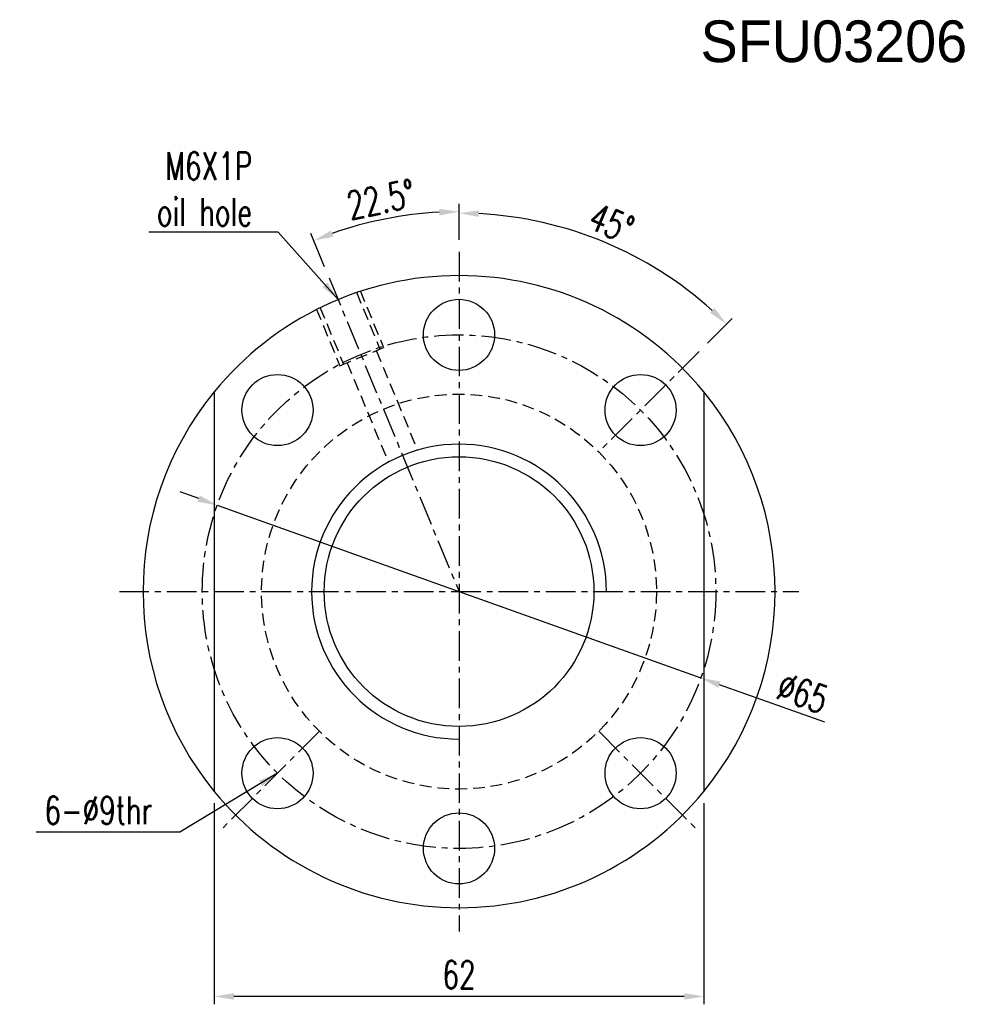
# Model space of a CAD drawing. Extents: x 32 to 245, y 56 to 186.
# Tile 1 of 55: x 32 to 151, y 61 to 186. Entities that reach past the tile are written whole.
import ezdxf

# ---------------------------------------------------------------- set-up
doc = ezdxf.new("R2010")
doc.units = 0
doc.header["$LTSCALE"] = 3
doc.header["$MEASUREMENT"] = 0
doc.linetypes.add('CENTER', pattern=[2, 1.25, -0.25, 0.25, -0.25])
doc.linetypes.add('DASHED', pattern=[0.75, 0.5, -0.25])
doc.layers.get('DEFPOINTS').update_dxf_attribs({"linetype": 'CONTINUOUS'})
for name, color, linetype in [('CL', 1, 'CENTER'), ('DIM', 4, 'CONTINUOUS'), ('HID', 2, 'DASHED'), ('OUT', 3, 'CONTINUOUS')]:
    doc.layers.add(name, color=color, linetype=linetype)
doc.styles.add('DIM-7', font='SIMPLEX.shx', dxfattribs={"width": 0.7, "bigfont": 'chineset.shx'})
doc.dimstyles.new('CNS', dxfattribs={"dimtxt": 3.5, "dimasz": 2.5, "dimexe": 1, "dimexo": 1.5, "dimgap": 0.09, "dimtad": 0, "dimdsep": 46, "dimtxsty": 'DIM-7', "dimcen": 0.09, "dimclrd": 1, "dimclre": 1, "dimclrt": 4, "dimadec": 0, "dimazin": 0, "dimtfac": 1, "dimtix": 1, "dimtmove": 2, "dimatfit": 3, "dimfxl": 1, "dimtvp": 0.971429, "dimtolj": 1, "dimarcsym": 0})
doc.dimstyles.get("Standard").update_dxf_attribs({"dimtxt": 0.18, "dimasz": 0.18, "dimexe": 0.18, "dimexo": 0.0625, "dimgap": 0.09, "dimtad": 0, "dimtih": 1, "dimtoh": 1, "dimdec": 4, "dimzin": 0, "dimdsep": 46, "dimtxsty": 'STANDARD', "dimcen": 0.09, "dimadec": 0, "dimazin": 0, "dimtfac": 1, "dimtdec": 4, "dimtofl": 0, "dimtmove": 0, "dimatfit": 0, "dimfxl": 1, "dimtolj": 1, "dimtzin": 0, "dimarcsym": 0})

# ---------------------------------------------------------------- blocks, each defined once
blk = doc.blocks.new('*D4')
at = {"layer": 'DEFPOINTS', "color": 0, "linetype": 'Continuous', "transparency": 16777216}
for p in [(56.78, 87.91), (118.78, 87.91), (56.78, 61.96)]:
    blk.add_point(p, dxfattribs=at)
at = {"layer": 'DIM', "color": 4, "linetype": 'Continuous', "lineweight": -2, "transparency": 16777216}
for p, q in [((56.78, 86.41), (56.78, 60.96)), ((118.78, 86.41), (118.78, 60.96)), ((116.28, 61.96), (59.28, 61.96))]:
    blk.add_line(p, q, dxfattribs=at)
at = {"layer": 'DIM', "color": 4, "linetype": 'Continuous', "transparency": 16777216}
for points in [[(59.28, 62.37), (59.28, 61.54), (56.78, 61.96)], [(116.28, 62.37), (116.28, 61.54), (118.78, 61.96)]]:
    blk.add_solid(points, dxfattribs=at)
at = {"layer": 'DIM', "color": 4, "linetype": 'Continuous', "transparency": 16777216, "insert": (87.78, 64.71), "char_height": 3.5, "attachment_point": 5, "style": 'DIM-7'}
blk.add_mtext('\\A1;62', dxfattribs=at)
blk = doc.blocks.new('*D5')
at = {"layer": 'DEFPOINTS', "color": 0, "linetype": 'Continuous', "transparency": 16777216}
for p in [(81.5, 160.86), (87.78, 156.19), (71.32, 152.91), (87.78, 113.19), (87.78, 70.19)]:
    blk.add_point(p, dxfattribs=at)
at = {"layer": 'DIM', "color": 4, "linetype": 'Continuous', "lineweight": -2, "transparency": 16777216}
for p, q in [((87.78, 157.69), (87.78, 162.27)), ((70.75, 154.3), (69, 158.53))]:
    blk.add_line(p, q, dxfattribs=at)
blk.add_arc((87.78, 113.19), 48.08, 92.9795, 109.5205, dxfattribs=at)
at = {"layer": 'DIM', "color": 4, "linetype": 'Continuous', "transparency": 16777216}
for points in [[(85.27, 161.62), (85.29, 160.79), (87.78, 161.27)], [(71.86, 158.11), (71.56, 158.89), (69.38, 157.61)]]:
    blk.add_solid(points, dxfattribs=at)
at = {"layer": 'DIM', "color": 4, "linetype": 'Continuous', "transparency": 16777216, "insert": (77.9, 162.84), "char_height": 3.5, "attachment_point": 5, "rotation": 11.25, "style": 'DIM-7'}
blk.add_mtext('\\A1;22.5°', dxfattribs=at)
blk = doc.blocks.new('*D6')
at = {"layer": 'DEFPOINTS', "color": 0, "linetype": 'Continuous', "transparency": 16777216}
for p in [(87.78, 156.19), (111.73, 154.67), (118.18, 143.59), (105.46, 130.86), (87.78, 70.19)]:
    blk.add_point(p, dxfattribs=at)
at = {"layer": 'DIM', "color": 4, "linetype": 'Continuous', "lineweight": -2, "transparency": 16777216}
for p, q in [((87.78, 157.69), (87.78, 162.09)), ((119.25, 144.65), (122.36, 147.76))]:
    blk.add_line(p, q, dxfattribs=at)
blk.add_arc((87.78, 113.19), 47.9, 47.9907, 87.0093, dxfattribs=at)
at = {"layer": 'DIM', "color": 4, "linetype": 'Continuous', "transparency": 16777216}
for points in [[(90.27, 160.61), (90.29, 161.44), (87.78, 161.09)], [(120.12, 149.08), (119.55, 148.48), (121.65, 147.06)]]:
    blk.add_solid(points, dxfattribs=at)
at = {"layer": 'DIM', "color": 4, "linetype": 'Continuous', "transparency": 16777216, "insert": (107.09, 159.8), "char_height": 3.5, "attachment_point": 5, "rotation": 337.5, "style": 'DIM-7'}
blk.add_mtext('\\A1;45°', dxfattribs=at)
blk = doc.blocks.new('*D7')
at = {"layer": 'DEFPOINTS', "color": 0, "linetype": 'Continuous', "transparency": 16777216}
for p in [(57.17, 124.12), (118.39, 102.26)]:
    blk.add_point(p, dxfattribs=at)
at = {"layer": 'OUT', "color": 4, "linetype": 'Continuous', "lineweight": -2, "transparency": 16777216}
for p, q in [((54.82, 124.96), (52.46, 125.8)), ((57.17, 124.12), (118.39, 102.26)), ((134.09, 96.65), (120.74, 101.41))]:
    blk.add_line(p, q, dxfattribs=at)
at = {"layer": 'OUT', "color": 4, "linetype": 'Continuous', "transparency": 16777216}
for points in [[(54.96, 125.35), (54.68, 124.57), (57.17, 124.12)], [(120.88, 101.81), (120.6, 101.02), (118.39, 102.26)]]:
    blk.add_solid(points, dxfattribs=at)
at = {"layer": 'OUT', "color": 4, "linetype": 'Continuous', "transparency": 16777216, "insert": (131.28, 100.36), "char_height": 3.5, "attachment_point": 5, "rotation": 340.3462, "style": 'DIM-7'}
blk.add_mtext('\\A1;∅65', dxfattribs=at)

msp = doc.modelspace()

# ---------------------------------------------------------------- linework, layer by layer
at = {"layer": 'CL', "color": 7}
for p, q in [((87.779, 156.186), (87.779, 70.186)), ((71.323, 152.913), (87.779, 113.186)), ((118.184, 143.592), (105.456, 130.864)), ((44.779, 113.186), (130.779, 113.186)), ((44.779, 113.186), (130.779, 113.186)), ((70.101, 95.509), (57.373, 82.781)), ((105.456, 95.509), (118.184, 82.781))]:
    msp.add_line(p, q, dxfattribs=at)
msp.add_circle((87.779, 113.186), 32.5, dxfattribs=at)
at = {"layer": 'DIM', "color": 7, "linetype": 'Continuous'}
for p, q in [((56.779, 138.465), (56.779, 87.908)), ((118.779, 138.465), (118.779, 87.908))]:
    msp.add_line(p, q, dxfattribs=at)
for radius, start, end in [(40, 140.80503, 219.19497), (40, 320.80503, 39.19497), (18.66, 0, 270)]:
    msp.add_arc((87.779, 113.186), radius, start, end, dxfattribs=at)
at = {"layer": 'HID', "color": 7}
for p, q in [((74.781, 151.098), (77.771, 143.881)), ((75.243, 151.29), (78.233, 144.072)), ((69.7, 148.993), (72.689, 141.776)), ((70.162, 149.185), (73.151, 141.968)), ((72.689, 141.776), (78.233, 144.072)), ((77.309, 143.69), (82.527, 131.092)), ((73.613, 142.159), (78.831, 129.561))]:
    msp.add_line(p, q, dxfattribs=at)
msp.add_circle((87.779, 113.186), 25, dxfattribs=at)
at = {"layer": 'OUT', "color": 7, "linetype": 'Continuous'}
for p, q in [((56.779, 138.465), (56.779, 87.908)), ((118.779, 138.465), (118.779, 87.908))]:
    msp.add_line(p, q, dxfattribs=at)
for centre in [(87.779, 145.686), (64.798, 136.167), (110.76, 136.167), (64.798, 90.205), (110.76, 90.205), (87.779, 80.686)]:
    msp.add_circle(centre, 4.5, dxfattribs=at)
at = {"layer": 'OUT', "color": 7}
msp.add_circle((87.779, 113.186), 17.07, dxfattribs=at)
at = {"layer": 'OUT', "color": 7, "linetype": 'Continuous'}
for start, end in [(39.19497, 140.80503), (219.19497, 320.80503)]:
    msp.add_arc((87.779, 113.186), 40, start, end, dxfattribs=at)

# ---------------------------------------------------------------- texts
at = {"layer": 'DIM', "color": 0, "linetype": 'Continuous'}
msp.add_text('SFU03206', height=5.28, dxfattribs=at).set_placement((118.349, 180.198))
at = {"layer": 'DIM', "color": 7, "linetype": 'Continuous', "insert": (48.945, 85.494), "char_height": 3.5, "attachment_point": 6, "style": 'DIM-7'}
msp.add_mtext('6-%%C9thr', dxfattribs=at)
at = {"layer": 'OUT', "color": 7, "linetype": 'Continuous', "insert": (61.59, 159.477), "char_height": 3.5, "attachment_point": 9, "style": 'DIM-7'}
msp.add_mtext('\\A1;M6X1P\\Poil hole', dxfattribs=at)

# ---------------------------------------------------------------- dimensions: what is measured, and where the dimension line sits
at = {"layer": 'DIM', "color": 7, "linetype": 'Continuous'}
for base, line1, line2, override, picture, middle in [((81.503, 160.856), ((87.779, 156.186), (87.779, 70.186)), ((71.323, 152.913), (87.779, 113.186)), {"dimtxt": 3.5, "dimasz": 2.5, "dimexe": 1, "dimexo": 1.5, "dimgap": 0.8, "dimtad": 1, "dimtih": 0, "dimtoh": 0, "dimdec": 2, "dimzin": 8, "dimtxsty": 'DIM-7', "dimclrd": 4, "dimclre": 4, "dimclrt": 4, "dimadec": 1, "dimazin": 2, "dimtm": 0.01, "dimtfac": 0.6, "dimtdec": 2, "dimtix": 1, "dimtofl": 1, "dimatfit": 3, "dimtvp": 0.971429, "dimtzin": 8}, '*D5', (77.901, 162.845)), ((111.729, 154.669), ((118.184, 143.592), (105.456, 130.864)), ((87.779, 156.186), (87.779, 70.186)), {"dimtxt": 3.5, "dimasz": 2.5, "dimexe": 1, "dimexo": 1.5, "dimgap": 0.8, "dimtad": 1, "dimtih": 0, "dimtoh": 0, "dimdec": 2, "dimzin": 8, "dimtxsty": 'DIM-7', "dimclrd": 4, "dimclre": 4, "dimclrt": 4, "dimazin": 2, "dimtm": 0.01, "dimtfac": 0.6, "dimtdec": 2, "dimtix": 1, "dimtofl": 1, "dimatfit": 3, "dimtvp": 0.971429, "dimtzin": 8}, '*D6', (107.085, 159.797))]:
    dim = msp.add_angular_dim_2l(base=base, line1=line1, line2=line2, dimstyle='STANDARD', override=override, dxfattribs=at)
    dim.commit()
    dim.dimension.update_dxf_attribs({"geometry": picture, "text_midpoint": middle})
dim = msp.add_linear_dim(base=(56.779, 61.957), p1=(118.779, 87.908), p2=(56.779, 87.908), angle=180, dimstyle='CNS', override={"dimgap": 1, "dimtad": 1, "dimclrd": 4, "dimclre": 4, "dimtmove": 0}, dxfattribs=at)
dim.commit()
dim.dimension.update_dxf_attribs({"geometry": '*D4', "text_midpoint": (87.779, 64.707)})
at = {"layer": 'OUT', "color": 7, "linetype": 'Continuous'}
dim = msp.add_diameter_dim_2p(p1=(57.172, 124.117), p2=(118.385, 102.255), dimstyle='STANDARD', override={"dimtxt": 3.5, "dimasz": 2.5, "dimexe": 1, "dimexo": 1.5, "dimgap": 0.8, "dimtad": 1, "dimtih": 0, "dimtoh": 0, "dimdec": 2, "dimzin": 8, "dimtxsty": 'DIM-7', "dimclrd": 4, "dimclre": 4, "dimclrt": 4, "dimazin": 2, "dimtm": 0.01, "dimtfac": 0.6, "dimtdec": 2, "dimtix": 1, "dimtofl": 1, "dimatfit": 3, "dimtvp": 0.971429, "dimtzin": 8}, dxfattribs=at)
dim.commit()
dim.dimension.update_dxf_attribs({"geometry": '*D7', "text_midpoint": (130.424, 97.956), "dimtype": 163})

# ---------------------------------------------------------------- leaders
at = {"layer": 'DIM', "color": 7, "linetype": 'Continuous', "annotation_type": 0, "has_hookline": 1, "hookline_direction": 1, "text_width": 14.7}
msp.add_leader([(64.798, 90.205), (52.445, 82.744), (49.945, 82.744)], dimstyle='CNS', override={"dimgap": 1, "dimtad": 1, "dimclrd": 4, "dimclre": 4}, dxfattribs=at)
at = {"layer": 'OUT', "color": 7, "linetype": 'Continuous', "annotation_type": 0, "has_hookline": 1, "hookline_direction": 1, "text_width": 13.067}
msp.add_leader([(72.471, 150.142), (64.89, 158.677), (62.39, 158.677)], dimstyle='STANDARD', override={"dimtxt": 3.5, "dimasz": 2.5, "dimexe": 1, "dimexo": 1.5, "dimgap": 0.8, "dimtad": 1, "dimtih": 0, "dimtoh": 0, "dimdec": 2, "dimzin": 8, "dimtxsty": 'DIM-7', "dimclrd": 4, "dimclre": 4, "dimclrt": 4, "dimazin": 2, "dimtm": 0.01, "dimtfac": 0.6, "dimtdec": 2, "dimtix": 1, "dimtofl": 1, "dimatfit": 3, "dimtvp": 0.971429, "dimtzin": 8}, dxfattribs=at)

doc.saveas('drawing.dxf')
